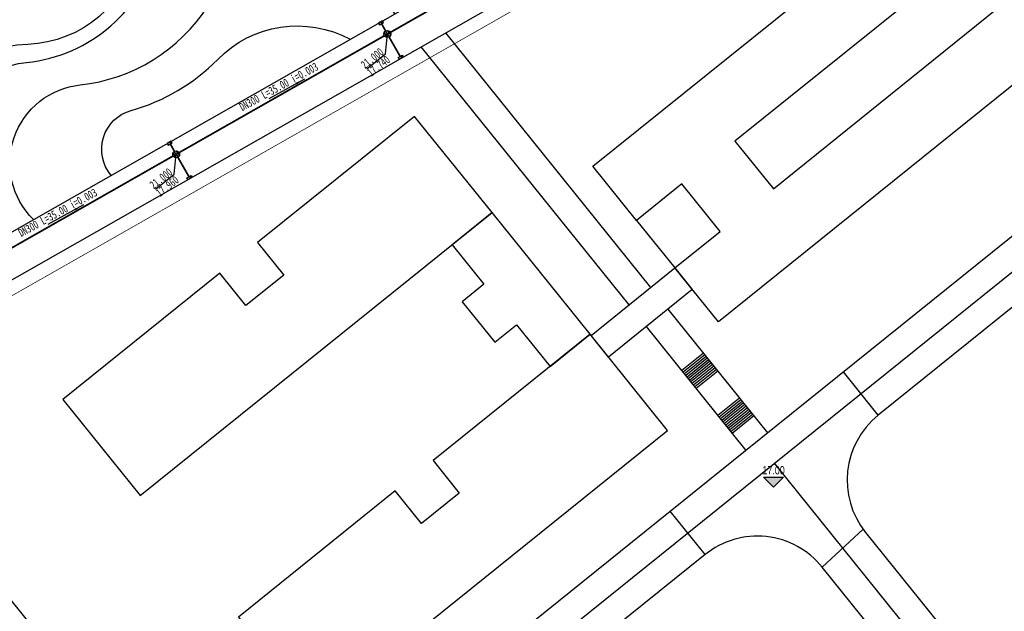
# Model space of a CAD drawing. Extents: x 38389316 to 38392219, y 2477539 to 2480586.
# Tile 23 of 43: x 38389829 to 38389970, y 2479526 to 2479611. Entities that reach past the tile are written whole.
import ezdxf
from ezdxf.enums import TextEntityAlignment as Align

# ---------------------------------------------------------------- set-up
doc = ezdxf.new("R2010")
doc.units = 0
doc.header["$LTSCALE"] = 1000
doc.header["$MEASUREMENT"] = 0
for name, pattern in [('CENTER2', [1.125, 0.75, -0.125, 0.125, -0.125]), ('DASH', [0.35, 0.25, -0.1]), ('PHANTOM2', [1.25, 0.625, -0.125, 0.125, -0.125, 0.125, -0.125])]:
    doc.linetypes.add(name, pattern=pattern)
doc.layers.get('0').update_dxf_attribs({"linetype": 'CONTINUOUS'})
for name, color, linetype in [('DIM_ELEV', 8, 'CONTINUOUS'), ('DIM_污水', 3, 'CONTINUOUS'), ('PIPE-雨水', 9, 'CONTINUOUS'), ('u-road', 4, 'CONTINUOUS'), ('XG-雨水井', 2, 'CONTINUOUS'), ('建筑轮廓', 2, 'CONTINUOUS'), ('用地界线', 8, 'CONTINUOUS'), ('路中线', 7, 'CENTER2'), ('道路', 33, 'CONTINUOUS')]:
    doc.layers.add(name, color=color, linetype=linetype)
doc.styles.add('-宋体', font='txt', dxfattribs={"width": 0.8})
doc.styles.add('人防黑体', font='simhei.ttf', dxfattribs={"width": 0.7})

# ---------------------------------------------------------------- blocks, each defined once
blk = doc.blocks.new('雨水井')
for p, q in [((-1, 0), (1, 0)), ((-0.84, 0.55), (0.84, 0.55)), ((-0.84, -0.54), (0.84, -0.54))]:
    blk.add_line(p, q)
blk.add_lwpolyline([(0, -1), (0, 1)])
blk.add_circle((0, 0), 1)
blk = doc.blocks.new('_ARROW')
blk.add_solid([(0, 0), (-1, 0.1), (-1, -0.1)])
blk = doc.blocks.new('hyvahavb')
at = {"layer": 'DIM_ELEV'}
blk.add_hatch(color=8, dxfattribs=at).paths.add_polyline_path([(-173.18, -4360.83), (-182.18, -4351.83), (-164.18, -4351.83)])
at = {"layer": 'DIM_ELEV', "color": 8}
for p, q in [((-173.18, -4360.83), (-182.18, -4351.83)), ((-182.18, -4351.83), (-164.18, -4351.83)), ((-173.18, -4360.83), (-164.18, -4351.83))]:
    blk.add_line(p, q, dxfattribs=at)
blk = doc.blocks.new('202210211F')
at = {"layer": 'u-road', "color": 8, "flags": 128}
for points in [[(38392134.24, 2481641.86, 0.368088), (38392141.89, 2481640.41), (38392289.22, 2481724.34, 0.461895), (38392290.93, 2481733.32), (38392224.94, 2481815.28, 0.414213), (38392208.07, 2481817.1), (38392208.07, 2481817.1), (38392138.94, 2481761.45, 0.149167), (38392135.01, 2481755.66), (38392111.21, 2481678.92, 0.249623), (38392113.33, 2481667.84), (38392134.24, 2481641.86)], [(38392351.68, 2481534.43, 0.440628), (38392369.36, 2481533.32), (38392536.89, 2481694.85, 0.38828), (38392537.91, 2481711.01), (38392537.91, 2481711.01), (38392489.01, 2481771.76, 0.414215), (38392472.14, 2481773.58), (38392472.14, 2481773.58), (38392291.58, 2481628.22, 0.414212), (38392289.76, 2481611.35), (38392351.68, 2481534.43)], [(38392272.49, 2481623.12, 0.033621), (38392272.49, 2481623.12), (38392272.49, 2481623.12, -0.504687), (38392272.49, 2481623.12), (38392328.16, 2481667.94, 0.414213), (38392329.98, 2481684.81), (38392302.36, 2481719.11, 0.368087), (38392294.72, 2481720.57), (38392147.38, 2481636.63, 0.461894), (38392145.68, 2481627.66), (38392194, 2481567.63, 0.414215), (38392202.44, 2481566.72), (38392272.49, 2481623.12)], [(38392359.01, 2481512.57), (38392283.53, 2481606.33, 0.414215), (38392266.65, 2481608.15), (38392201.18, 2481555.44)]]:
    blk.add_lwpolyline(points, format="xyb", dxfattribs=at)
for points in [[(38392291.58, 2481628.22), (38392286.56, 2481634.45)], [(38392266.65, 2481608.15), (38392261.64, 2481614.38)], [(38392289.39, 2481611.83), (38392283.53, 2481606.33)]]:
    blk.add_lwpolyline(points, dxfattribs=at)
at = {"layer": '建筑轮廓', "color": 8, "flags": 128}
for points in [[(38392303.09, 2481706.41), (38392309.99, 2481697.84), (38392303.83, 2481692.89), (38392303.21, 2481693.67), (38392270.96, 2481667.71), (38392276.48, 2481660.85), (38392308.72, 2481686.81), (38392308.1, 2481687.59), (38392314.25, 2481692.55), (38392321.15, 2481683.98), (38392268.57, 2481641.65), (38392262.3, 2481649.44), (38392268.84, 2481654.7), (38392268.84, 2481654.7), (38392268.84, 2481654.7), (38392263.32, 2481661.56), (38392263.32, 2481661.56), (38392263.32, 2481661.56), (38392256.78, 2481656.29), (38392250.51, 2481664.08)], [(38392174.19, 2481630.51), (38392185.35, 2481616.65), (38392235.98, 2481657.41), (38392224.82, 2481671.27), (38392202.23, 2481653.09), (38392205.99, 2481648.41), (38392200.54, 2481644.02), (38392196.78, 2481648.7)], [(38392235.98, 2481657.41), (38392230.22, 2481652.77), (38392234.8, 2481647.08), (38392231.68, 2481644.57), (38392236.39, 2481638.73), (38392239.5, 2481641.24), (38392244.33, 2481635.24), (38392250.09, 2481639.88)], [(38392250.23, 2481639.72), (38392262.3, 2481649.44), (38392264.81, 2481646.32), (38392252.73, 2481636.6)], [(38392199.46, 2481599.12), (38392210.63, 2481585.25), (38392261.26, 2481626.02), (38392250.09, 2481639.88), (38392227.5, 2481621.7), (38392231.27, 2481617.02), (38392225.81, 2481612.63), (38392222.05, 2481617.31)]]:
    blk.add_lwpolyline(points, close=True, dxfattribs=at)
blk.add_lwpolyline([(38392256.78, 2481656.29), (38392262.3, 2481649.44)], dxfattribs=at)
at = {"layer": '用地界线', "color": 10, "linetype": 'PHANTOM2', "ltscale": 0.01, "const_width": 0.1, "flags": 128}
blk.add_lwpolyline([(38392235.26, 2482101.89), (38392270.9, 2482137.54), (38392306.54, 2482173.18), (38392373.95, 2482086.4), (38392424.95, 2482025.04), (38392448.56, 2481995.71), (38392438.61, 2481909.05), (38392429.45, 2481829.31), (38392429.01, 2481827.02), (38392427.12, 2481819.84), (38392426.6, 2481818.27), (38392426.26, 2481817.21), (38392425.43, 2481814.9), (38392423.82, 2481810.98), (38392421.79, 2481806.57), (38392418.72, 2481801.02), (38392414.83, 2481794.99), (38392410.53, 2481789.42), (38392405.59, 2481783.99), (38392398.87, 2481777.91), (38392396.95, 2481776.5), (38392345.95, 2481747.45), (38392111.41, 2481613.84), (38392109.01, 2481614.47), (38392106.98, 2481614.07), (38392098.15, 2481630.51), (38392116.12, 2481640.75), (38392101.21, 2481666.92), (38392135.86, 2481778.66), (38392136.38, 2481780.34), (38392181.47, 2481804.15), (38392192.72, 2481840.56), (38392168.94, 2481885.6), (38392177.65, 2481913.84), (38392177.59, 2481914.99), (38392183.13, 2481932.94), (38392184.52, 2481931.77), (38392189.13, 2481946.8), (38392199.95, 2481981.77), (38392198.7, 2481982.12), (38392198.34, 2481982.25), (38392199.41, 2481985.72), (38392202.06, 2481994.32)], close=True, dxfattribs=at)
at = {"layer": '路中线', "color": 8, "linetype": 'DASH', "ltscale": 4, "flags": 128}
blk.add_lwpolyline([(38392199.45, 2481559.18), (38392555, 2481845.43)], dxfattribs=at)
blk.add_lwpolyline([(38392276.61, 2481621.3), (38392348.56, 2481531.92, 0.440628), (38392372.13, 2481530.44), (38392421.26, 2481577.81)], format="xyb", dxfattribs=at)
at = {"layer": '道路', "color": 8, "flags": 128}
for points in [[(38392201.36, 2481711.57, 0.300761), (38392184.96, 2481695.07, -0.346665), (38392169.17, 2481681.64, 0.402146), (38392153.65, 2481665.58, -0.476463), (38392145.09, 2481658.69)], [(38392162.81, 2481652.33, -0.714916), (38392168.97, 2481679.02, 0.318995), (38392187.92, 2481695.65, -0.617847), (38392208.94, 2481702.16, -77.083864)], [(38392169.98, 2481656.41, -0.63447), (38392176.69, 2481675.8, 0.227176), (38392195.08, 2481687.17, -0.575015), (38392221.94, 2481686.01, -3.966717)], [(38392181.14, 2481662.77, -0.544107), (38392184.05, 2481672.13, 0.131293), (38392196.49, 2481679.48, -0.333767), (38392215.56, 2481682.37, -1.811468)]]:
    blk.add_lwpolyline(points, format="xyb", dxfattribs=at)
for points in [[(38392229.27, 2481683.28), (38392258.79, 2481646.62)], [(38392225.75, 2481681.28), (38392255.68, 2481644.11)], [(38392261.3, 2481643.5), (38392275.66, 2481625.67)], [(38392258.19, 2481640.99), (38392272.54, 2481623.16)], [(38392266.41, 2481637.15), (38392263.29, 2481634.65)], [(38392266.6, 2481636.92), (38392263.48, 2481634.41)], [(38392266.79, 2481636.69), (38392263.67, 2481634.18)], [(38392266.97, 2481636.45), (38392263.86, 2481633.95)], [(38392267.16, 2481636.22), (38392264.05, 2481633.71)], [(38392267.35, 2481635.99), (38392264.24, 2481633.48)], [(38392267.54, 2481635.75), (38392264.42, 2481633.24)], [(38392267.73, 2481635.52), (38392264.61, 2481633.01)], [(38392267.92, 2481635.29), (38392264.8, 2481632.78)], [(38392268.1, 2481635.05), (38392264.99, 2481632.54)], [(38392268.29, 2481634.82), (38392265.18, 2481632.31)], [(38392268.48, 2481634.58), (38392265.36, 2481632.08)], [(38392271.62, 2481630.69), (38392268.5, 2481628.18)], [(38392271.8, 2481630.46), (38392268.69, 2481627.95)], [(38392271.99, 2481630.22), (38392268.88, 2481627.71)], [(38392272.18, 2481629.99), (38392269.06, 2481627.48)], [(38392272.37, 2481629.75), (38392269.25, 2481627.25)], [(38392272.56, 2481629.52), (38392269.44, 2481627.01)], [(38392272.74, 2481629.29), (38392269.63, 2481626.78)], [(38392272.93, 2481629.05), (38392269.82, 2481626.55)], [(38392273.12, 2481628.82), (38392270, 2481626.31)], [(38392273.31, 2481628.59), (38392270.19, 2481626.08)], [(38392273.5, 2481628.35), (38392270.38, 2481625.84)], [(38392273.68, 2481628.12), (38392270.57, 2481625.61)]]:
    blk.add_lwpolyline(points, dxfattribs=at)
at = {"layer": 'DIM_ELEV', "color": 8, "xscale": 0.16, "yscale": 0.16, "zscale": 0.16}
blk.add_blockref('hyvahavb', (38392304.23, 2482315.59), dxfattribs=at)
at = {"layer": 'DIM_ELEV', "color": 8, "style": '-宋体', "width": 0.8}
blk.add_text('17.00', height=1.2, dxfattribs=at).set_placement((38392274.91, 2481619.7))

msp = doc.modelspace()

# ---------------------------------------------------------------- hatches: boundary and pattern name
at = {"layer": 'XG-雨水井'}
for points in [[(38389880.78, 2479611.33), (38389880.78, 2479611.33), (38389880.48, 2479611.16), (38389880.62, 2479610.91), (38389880.92, 2479611.08), (38389880.92, 2479611.08)], [(38389883.76, 2479606.12), (38389883.76, 2479606.12), (38389883.46, 2479605.95), (38389883.32, 2479606.2), (38389883.62, 2479606.37), (38389883.62, 2479606.37)], [(38389850.37, 2479594.01), (38389850.37, 2479594.01), (38389850.07, 2479593.84), (38389850.21, 2479593.58), (38389850.51, 2479593.76), (38389850.51, 2479593.76)], [(38389853.35, 2479588.8), (38389853.35, 2479588.8), (38389853.05, 2479588.63), (38389852.91, 2479588.88), (38389853.21, 2479589.05), (38389853.21, 2479589.05)]]:
    msp.add_hatch(color=256, dxfattribs=at).paths.add_polyline_path(points)

# ---------------------------------------------------------------- linework, layer by layer
at = {"layer": 'DIM_污水', "color": 8}
for p, q in [((38389881.21, 2479606.56), (38389881.48, 2479609.43)), ((38389878.51, 2479604.39), (38389881.21, 2479606.56)), ((38389869.54, 2479602.94, 7.5), (38389864.41, 2479600.09, 7.5)), ((38389850.8, 2479589.23), (38389851.07, 2479592.1)), ((38389848.1, 2479587.06), (38389850.8, 2479589.23)), ((38389837.72, 2479584.82, 7.5), (38389832.58, 2479581.98, 7.5))]:
    msp.add_line(p, q, dxfattribs=at)
at = {"layer": 'PIPE-雨水', "const_width": 0.25}
for points in [[(38389881.92, 2479609.67), (38389907.11, 2479624.03)], [(38389881.23, 2479609.86), (38389880.63, 2479610.92)], [(38389851.5, 2479592.35), (38389881.05, 2479609.18)], [(38389881.73, 2479608.99), (38389883.32, 2479606.2)], [(38389850.82, 2479592.54), (38389850.22, 2479593.59)], [(38389821.09, 2479575.03), (38389850.63, 2479591.86)], [(38389851.32, 2479591.67), (38389852.91, 2479588.88)]]:
    msp.add_lwpolyline(points, dxfattribs=at)
at = {"layer": 'XG-雨水井'}
for points in [[(38389880.92, 2479611.08), (38389880.78, 2479611.33), (38389880.78, 2479611.33), (38389880.18, 2479610.99), (38389880.32, 2479610.74), (38389880.92, 2479611.08)], [(38389883.62, 2479606.37), (38389883.76, 2479606.12), (38389883.76, 2479606.12), (38389883.16, 2479605.78), (38389883.02, 2479606.03), (38389883.62, 2479606.37)], [(38389850.51, 2479593.76), (38389850.37, 2479594.01), (38389850.37, 2479594.01), (38389849.77, 2479593.66), (38389849.91, 2479593.41), (38389850.51, 2479593.76)], [(38389853.21, 2479589.05), (38389853.35, 2479588.8), (38389853.35, 2479588.8), (38389852.75, 2479588.46), (38389852.61, 2479588.71), (38389853.21, 2479589.05)]]:
    msp.add_lwpolyline(points, close=True, dxfattribs=at)

# ---------------------------------------------------------------- block references
msp.add_blockref('202210211F', (-2339.44, -2073.7))
at = {"layer": 'DIM_污水', "color": 8, "xscale": 1.389713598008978, "yscale": 1.389713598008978, "zscale": 1.389713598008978, "rotation": 29.00833017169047}
for p in [(38389869.54, 2479602.94, 7.5), (38389837.72, 2479584.82, 7.5)]:
    msp.add_blockref('_ARROW', p, dxfattribs=at)
at = {"layer": 'XG-雨水井', "color": 8, "xscale": 0.4999995, "yscale": 0.4999995, "zscale": 0.4999995, "rotation": 308.8366193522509}
for p in [(38389881.48, 2479609.43), (38389851.07, 2479592.1)]:
    msp.add_blockref('雨水井', p, dxfattribs=at)

# ---------------------------------------------------------------- texts
at = {"layer": 'DIM_污水', "color": 9, "style": '人防黑体', "width": 0.7}
for s, p in [('Y40', (38389881.37, 2479609.07, 0)), ('Y39', (38389850.96, 2479591.75, 0))]:
    msp.add_text(s, height=0.4, rotation=38.8261, dxfattribs=at).set_placement(p)
at = {"layer": 'DIM_污水', "color": 8, "style": '人防黑体', "width": 0.7}
for s, p in [('21.000', (38389879.29, 2479605.94, 70.44)), ('17.740', (38389880.21, 2479604.82, 70.44)), ('21.000', (38389848.88, 2479588.62, 70.44)), ('17.960', (38389849.8, 2479587.5, 70.44))]:
    msp.add_text(s, height=1.2, rotation=38.5759, dxfattribs=at).set_placement(p, align=Align.MIDDLE)
for p in [(38389860.59, 2479598.29), (38389828.77, 2479580.17)]:
    msp.add_text('DN300 L=35.00 i=0.003', height=1.2, rotation=28.6718, dxfattribs=at).set_placement(p)

doc.saveas('drawing.dxf')
